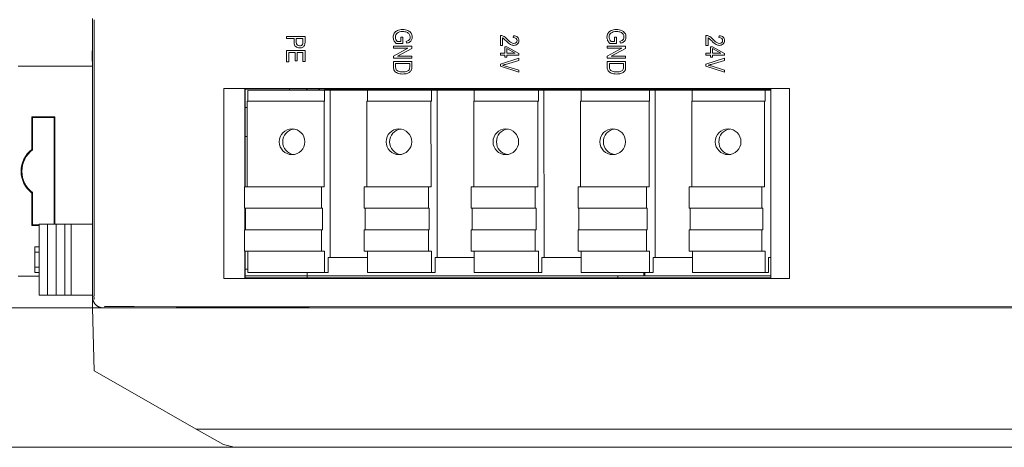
# Model space of a CAD drawing. Header units: millimetres. Extents: x 0 to 1371, y 0 to 297.
# Tile 3 of 9: x 71 to 116, y 184 to 203. Entities that reach past the tile are written whole.
import ezdxf

# ---------------------------------------------------------------- set-up
doc = ezdxf.new("R2010")
doc.units = ezdxf.units.MM
doc.layers.add('1', color=7, linetype='Continuous', true_color=0xffffff)
doc.layers.add('125', color=7, linetype='Continuous', true_color=0xffffff)
doc.layers.add('layer 1', color=7, linetype='Continuous')
doc.styles.add('Tahoma', font='tahoma.ttf')
doc.dimstyles.get("Standard").update_dxf_attribs({"dimtxt": 0.18, "dimasz": 0.18, "dimexe": 0.18, "dimexo": 0.0625, "dimgap": 0.09, "dimtad": 0, "dimtih": 1, "dimtoh": 1, "dimdec": 4, "dimzin": 0, "dimdsep": 46, "dimtxsty": 'Standard', "dimcen": 0.09, "dimadec": 0, "dimazin": 0, "dimtfac": 1, "dimtdec": 4, "dimtofl": 0, "dimtmove": 0, "dimatfit": 3, "dimfxl": 1, "dimtolj": 1, "dimtzin": 0, "dimarcsym": 0})

# ---------------------------------------------------------------- blocks, each defined once
blk = doc.blocks.new('_U0')
at = {"layer": '125', "color": 80, "linetype": 'Continuous', "lineweight": 13}
for p, q in [((73.983, 190.03), (58.472, 190.03)), ((59.722, 187.53), (59.722, 186.03)), ((80.579, 183.53), (58.472, 183.53))]:
    blk.add_line(p, q, dxfattribs=at)
at = {"layer": '125', "color": 80}
for points in [[(60.139, 187.53), (59.305, 187.53), (59.722, 190.03)], [(59.305, 186.03), (60.139, 186.03), (59.722, 183.53)]]:
    blk.add_solid(points, dxfattribs=at)
at = {"layer": 'Defpoints', "color": 0}
for p in [(73.983, 190.03), (59.722, 183.53), (80.579, 183.53)]:
    blk.add_point(p, dxfattribs=at)
at = {"layer": '125', "color": 3, "lineweight": 13, "insert": (56.153, 186.78), "char_height": 3, "attachment_point": 2, "rotation": 90, "style": 'Tahoma'}
blk.add_mtext('\\A1;6.5', dxfattribs=at)
blk = doc.blocks.new('_U7')
at = {"layer": '125', "color": 80, "linetype": 'Continuous', "lineweight": 13}
for p, q in [((73.983, 204.03), (58.61, 204.03)), ((59.86, 192.53), (59.86, 201.53)), ((73.983, 190.03), (58.61, 190.03))]:
    blk.add_line(p, q, dxfattribs=at)
at = {"layer": '125', "color": 80}
for points in [[(60.276, 201.53), (59.443, 201.53), (59.86, 204.03)], [(59.443, 192.53), (60.276, 192.53), (59.86, 190.03)]]:
    blk.add_solid(points, dxfattribs=at)
at = {"layer": 'Defpoints', "color": 0}
for p in [(59.86, 204.03), (73.983, 204.03), (73.983, 190.03)]:
    blk.add_point(p, dxfattribs=at)
at = {"layer": '125', "color": 3, "lineweight": 13, "insert": (56.358, 197.03), "char_height": 3, "attachment_point": 2, "rotation": 90, "style": 'Tahoma'}
blk.add_mtext('\\A1;14{\\H2.000000;%%p0.1}', dxfattribs=at)

msp = doc.modelspace()

# ---------------------------------------------------------------- linework, layer by layer
at = {"layer": '1', "color": 7, "linetype": 'Continuous', "lineweight": 18}
for p, q in [((73.983, 203.53), (73.983, 190.53)), ((74.051, 203.471), (74.051, 190.589)), ((73.966, 201.53), (73.983, 202.53)), ((73.983, 202.53), (73.983, 190.03)), ((73.966, 201.53), (73.983, 201.53)), ((73.983, 201.305), (70.516, 201.305)), ((81.085, 200.242), (80.097, 200.259)), ((80.097, 200.259), (80.097, 191.404)), ((80.097, 200.259), (106.47, 200.259)), ((81.085, 200.242), (81.085, 195.676)), ((81.094, 200.233), (81.085, 200.242)), ((81.094, 195.676), (81.094, 200.233)), ((105.596, 200.233), (81.094, 200.233)), ((84.799, 200.177), (81.211, 200.176)), ((81.211, 199.676), (81.211, 200.176)), ((83.157, 200.233), (83.157, 200.177)), ((83.955, 200.177), (83.955, 200.233)), ((83.987, 200.233), (83.987, 200.177)), ((84.524, 200.177), (84.524, 200.233)), ((84.557, 200.233), (84.557, 200.177)), ((85.059, 200.177), (84.799, 200.177)), ((84.799, 200.177), (84.799, 199.677)), ((86.792, 200.177), (85.059, 200.177)), ((85.06, 192.377), (85.059, 200.177)), ((86.792, 200.177), (86.792, 199.677)), ((89.782, 200.177), (86.792, 200.177)), ((88.141, 200.233), (88.141, 200.177)), ((88.938, 200.177), (88.938, 200.233)), ((88.971, 200.233), (88.971, 200.177)), ((89.508, 200.177), (89.508, 200.233)), ((89.54, 200.233), (89.54, 200.177)), ((90.043, 200.177), (89.782, 200.177)), ((89.782, 200.177), (89.782, 199.677)), ((91.776, 200.178), (90.043, 200.177)), ((90.044, 192.377), (90.043, 200.177)), ((91.776, 200.178), (91.776, 199.678)), ((94.766, 200.178), (91.776, 200.178)), ((93.124, 200.233), (93.124, 200.178)), ((93.922, 200.178), (93.922, 200.233)), ((93.954, 200.233), (93.954, 200.178)), ((94.491, 200.178), (94.491, 200.233)), ((94.524, 200.233), (94.524, 200.178)), ((95.026, 200.178), (94.766, 200.178)), ((94.766, 200.178), (94.766, 199.678)), ((96.759, 200.178), (95.026, 200.178)), ((95.027, 192.378), (95.026, 200.178)), ((99.949, 200.179), (96.759, 200.178)), ((96.759, 200.178), (96.759, 199.678)), ((98.108, 200.233), (98.108, 200.178)), ((98.905, 200.179), (98.905, 200.233)), ((98.938, 200.233), (98.938, 200.179)), ((99.475, 200.179), (99.475, 200.233)), ((99.507, 200.233), (99.507, 200.179)), ((99.683, 200.179), (99.683, 200.233)), ((99.733, 200.179), (99.733, 200.233)), ((100.209, 200.179), (99.949, 200.179)), ((99.949, 200.179), (99.949, 199.679)), ((101.942, 200.179), (100.209, 200.179)), ((100.21, 192.379), (100.209, 200.179)), ((101.221, 200.233), (101.222, 200.179)), ((101.942, 200.179), (101.942, 199.679)), ((105.331, 200.179), (101.942, 200.179)), ((103.49, 200.233), (103.49, 200.179)), ((104.287, 200.179), (104.287, 200.233)), ((104.32, 200.179), (104.32, 200.233)), ((104.857, 200.179), (104.857, 200.233)), ((104.889, 200.179), (104.889, 200.233)), ((105.596, 200.179), (105.331, 200.179)), ((105.331, 199.679), (105.331, 200.179)), ((105.596, 200.233), (105.605, 200.242)), ((105.596, 200.233), (105.596, 191.43)), ((106.47, 200.259), (105.605, 200.242)), ((105.605, 191.42), (105.605, 200.242)), ((106.47, 191.404), (106.47, 200.259)), ((81.094, 199.38), (81.187, 199.38)), ((84.775, 199.677), (81.187, 199.676)), ((81.187, 195.676), (81.187, 199.676)), ((84.799, 199.677), (84.775, 199.677)), ((84.775, 199.677), (84.775, 195.677)), ((86.768, 199.677), (86.769, 195.677)), ((89.758, 199.677), (86.768, 199.677)), ((89.782, 199.677), (89.758, 199.677)), ((89.758, 199.677), (89.759, 195.677)), ((91.751, 199.678), (91.752, 195.678)), ((94.741, 199.678), (91.751, 199.678)), ((94.766, 199.678), (94.741, 199.678)), ((94.741, 199.678), (94.742, 195.678)), ((99.924, 199.679), (96.735, 199.678)), ((96.735, 199.678), (96.735, 195.678)), ((99.949, 199.679), (99.924, 199.679)), ((99.924, 199.679), (99.925, 195.679)), ((101.918, 199.679), (101.918, 195.679)), ((105.306, 199.679), (101.918, 199.679)), ((105.306, 199.679), (105.331, 199.679)), ((105.307, 195.679), (105.306, 199.679)), ((71.148, 198.94), (72.218, 198.94)), ((71.148, 198.94), (71.183, 198.905)), ((71.148, 197.422), (71.148, 198.94)), ((71.183, 198.905), (72.183, 198.905)), ((71.183, 197.405), (71.183, 198.905)), ((72.218, 198.94), (72.183, 198.905)), ((72.183, 198.905), (72.183, 193.93)), ((72.218, 198.94), (72.218, 193.93)), ((81.094, 198.03), (81.187, 198.03)), ((81.065, 195.676), (84.653, 195.677)), ((81.065, 194.676), (81.065, 195.676)), ((84.775, 195.677), (84.653, 195.677)), ((84.653, 195.677), (84.653, 194.677)), ((86.646, 195.677), (86.647, 194.677)), ((86.646, 195.677), (89.637, 195.677)), ((89.759, 195.677), (89.637, 195.677)), ((89.637, 195.677), (89.637, 194.677)), ((91.63, 195.678), (91.63, 194.678)), ((91.63, 195.678), (94.62, 195.678)), ((94.742, 195.678), (94.62, 195.678)), ((94.62, 195.678), (94.62, 194.678)), ((96.613, 195.678), (99.803, 195.679)), ((96.613, 195.678), (96.613, 194.678)), ((99.925, 195.679), (99.803, 195.679)), ((99.803, 195.679), (99.803, 194.679)), ((101.796, 195.679), (101.796, 194.679)), ((101.796, 195.679), (105.185, 195.679)), ((105.185, 195.679), (105.307, 195.679)), ((105.185, 194.679), (105.185, 195.679)), ((71.148, 193.87), (71.148, 195.387)), ((71.183, 193.905), (71.183, 195.405)), ((81.065, 194.676), (84.653, 194.677)), ((81.106, 194.676), (81.065, 194.676)), ((81.085, 194.676), (81.085, 193.676)), ((81.094, 193.676), (81.094, 194.676)), ((81.106, 194.676), (84.694, 194.677)), ((81.106, 193.676), (81.106, 194.676)), ((84.653, 194.677), (84.694, 194.677)), ((84.694, 194.677), (84.694, 193.677)), ((86.647, 194.677), (86.687, 194.677)), ((86.647, 194.677), (89.637, 194.677)), ((86.687, 194.677), (86.687, 193.677)), ((86.687, 194.677), (89.677, 194.677)), ((89.637, 194.677), (89.677, 194.677)), ((89.677, 194.677), (89.677, 193.677)), ((91.63, 194.678), (91.671, 194.678)), ((91.63, 194.678), (94.62, 194.678)), ((91.671, 194.678), (91.671, 193.678)), ((91.671, 194.678), (94.661, 194.678)), ((94.62, 194.678), (94.661, 194.678)), ((94.661, 194.678), (94.661, 193.678)), ((96.613, 194.678), (99.803, 194.679)), ((96.613, 194.678), (96.654, 194.678)), ((96.654, 194.678), (99.844, 194.679)), ((96.654, 194.678), (96.654, 193.678)), ((99.803, 194.679), (99.844, 194.679)), ((99.844, 194.679), (99.844, 193.679)), ((101.796, 194.679), (101.837, 194.679)), ((101.796, 194.679), (105.185, 194.679)), ((101.837, 194.679), (101.837, 193.679)), ((101.837, 194.679), (105.226, 194.679)), ((105.226, 194.679), (105.185, 194.679)), ((105.226, 193.679), (105.226, 194.679)), ((81.106, 194.53), (81.094, 194.53)), ((71.148, 193.87), (71.183, 193.905)), ((71.483, 193.87), (71.148, 193.87)), ((71.483, 193.905), (71.183, 193.905)), ((71.483, 193.93), (71.883, 193.93)), ((71.483, 193.93), (71.483, 190.63)), ((71.883, 193.93), (72.283, 193.93)), ((71.883, 193.93), (71.883, 190.63)), ((72.283, 193.93), (72.683, 193.93)), ((72.283, 193.93), (72.283, 190.63)), ((72.683, 193.93), (72.983, 193.93)), ((72.683, 193.93), (72.683, 190.63)), ((72.983, 193.93), (73.983, 193.93)), ((72.983, 193.93), (72.983, 190.63)), ((81.065, 193.676), (84.653, 193.677)), ((81.065, 192.676), (81.065, 193.676)), ((84.694, 193.677), (84.653, 193.677)), ((84.653, 193.677), (84.653, 192.677)), ((86.647, 193.677), (86.647, 192.677)), ((86.647, 193.677), (89.637, 193.677)), ((89.677, 193.677), (89.637, 193.677)), ((89.637, 193.677), (89.637, 192.677)), ((91.63, 193.678), (91.63, 192.678)), ((91.63, 193.678), (94.62, 193.678)), ((94.661, 193.678), (94.62, 193.678)), ((94.62, 193.678), (94.62, 192.678)), ((96.614, 193.678), (99.803, 193.679)), ((96.614, 193.678), (96.614, 192.678)), ((99.844, 193.679), (99.803, 193.679)), ((99.803, 193.679), (99.803, 192.679)), ((101.796, 193.679), (101.796, 192.679)), ((101.796, 193.679), (105.185, 193.679)), ((105.185, 193.679), (105.226, 193.679)), ((105.185, 192.679), (105.185, 193.679)), ((71.283, 192.88), (71.283, 192.63)), ((71.283, 192.88), (71.483, 192.88)), ((71.283, 192.63), (71.483, 192.63)), ((71.283, 192.63), (71.283, 191.93)), ((81.065, 192.676), (84.653, 192.677)), ((81.212, 192.676), (81.065, 192.676)), ((81.085, 192.676), (81.085, 191.421)), ((81.094, 191.43), (81.094, 192.676)), ((84.8, 192.677), (81.212, 192.676)), ((81.212, 191.676), (81.212, 192.676)), ((84.653, 192.677), (84.8, 192.677)), ((84.8, 192.677), (84.8, 191.677)), ((86.794, 192.377), (84.963, 192.377)), ((84.963, 191.677), (84.963, 192.377)), ((85.06, 192.377), (84.963, 192.377)), ((86.793, 192.377), (85.06, 192.377)), ((86.647, 192.677), (86.793, 192.677)), ((86.647, 192.677), (89.637, 192.677)), ((86.793, 192.677), (86.793, 191.677)), ((89.783, 192.677), (86.793, 192.677)), ((89.637, 192.677), (89.783, 192.677)), ((89.783, 192.677), (89.783, 191.677)), ((91.777, 192.378), (89.946, 192.377)), ((89.946, 191.677), (89.946, 192.377)), ((90.044, 192.377), (89.946, 192.377)), ((91.777, 192.378), (90.044, 192.377)), ((91.63, 192.678), (91.777, 192.678)), ((91.63, 192.678), (94.62, 192.678)), ((91.777, 192.678), (91.777, 191.678)), ((94.767, 192.678), (91.777, 192.678)), ((94.62, 192.678), (94.767, 192.678)), ((94.767, 192.678), (94.767, 191.678)), ((96.76, 192.378), (94.93, 192.378)), ((94.93, 191.678), (94.93, 192.378)), ((95.027, 192.378), (94.93, 192.378)), ((96.76, 192.378), (95.027, 192.378)), ((96.614, 192.678), (99.803, 192.679)), ((96.614, 192.678), (96.76, 192.678)), ((99.95, 192.679), (96.76, 192.678)), ((96.76, 192.678), (96.76, 191.678)), ((99.803, 192.679), (99.95, 192.679)), ((99.95, 192.679), (99.95, 191.679)), ((101.943, 192.379), (100.112, 192.379)), ((100.112, 191.679), (100.112, 192.379)), ((100.21, 192.379), (100.112, 192.379)), ((101.943, 192.379), (100.21, 192.379)), ((101.796, 192.679), (101.943, 192.679)), ((101.796, 192.679), (105.185, 192.679)), ((101.943, 192.679), (101.943, 191.679)), ((105.332, 192.679), (101.943, 192.679)), ((105.332, 192.679), (105.185, 192.679)), ((105.332, 191.679), (105.332, 192.679)), ((105.596, 192.379), (105.494, 192.379)), ((105.494, 192.379), (105.494, 191.679)), ((105.596, 192.379), (105.494, 192.379)), ((71.283, 191.93), (71.283, 191.68)), ((71.283, 191.93), (71.483, 191.93)), ((70.516, 191.505), (71.483, 191.505)), ((71.283, 191.68), (71.483, 191.68)), ((81.085, 191.421), (81.094, 191.43)), ((81.094, 191.83), (81.212, 191.83)), ((83.983, 191.53), (81.094, 191.53)), ((81.094, 191.43), (105.596, 191.43)), ((84.8, 191.677), (81.212, 191.676)), ((81.375, 191.676), (81.212, 191.676)), ((84.963, 191.677), (81.375, 191.676)), ((83.983, 191.53), (83.981, 191.677)), ((83.981, 191.43), (83.983, 191.53)), ((83.983, 191.53), (98.467, 191.53)), ((84.8, 191.677), (84.963, 191.677)), ((86.793, 191.677), (86.956, 191.677)), ((89.783, 191.677), (86.793, 191.677)), ((89.946, 191.677), (86.956, 191.677)), ((89.783, 191.677), (89.946, 191.677)), ((91.777, 191.678), (91.94, 191.678)), ((94.767, 191.678), (91.777, 191.678)), ((94.93, 191.678), (91.94, 191.678)), ((94.767, 191.678), (94.93, 191.678)), ((99.95, 191.679), (96.76, 191.678)), ((96.76, 191.678), (96.923, 191.678)), ((100.112, 191.679), (96.923, 191.678)), ((105.596, 191.53), (98.467, 191.53)), ((98.469, 191.43), (98.467, 191.53)), ((99.683, 191.53), (99.683, 191.679)), ((99.733, 191.53), (99.733, 191.679)), ((99.95, 191.679), (100.112, 191.679)), ((101.943, 191.679), (102.106, 191.679)), ((105.332, 191.679), (101.943, 191.679)), ((105.494, 191.679), (102.106, 191.679)), ((105.494, 191.679), (105.332, 191.679)), ((105.605, 191.42), (105.596, 191.43)), ((80.097, 191.404), (81.085, 191.421)), ((106.47, 191.404), (80.097, 191.404)), ((105.605, 191.42), (106.47, 191.404)), ((71.483, 190.63), (71.883, 190.63)), ((71.883, 190.63), (72.283, 190.63)), ((72.283, 190.63), (72.683, 190.63)), ((72.683, 190.63), (72.983, 190.63)), ((72.983, 190.63), (73.983, 190.63)), ((75.915, 190.099), (147.499, 190.129)), ((84.083, 190.056), (77.883, 190.056)), ((77.883, 190.056), (77.883, 190.042)), ((84.083, 190.042), (84.083, 190.056)), ((73.983, 190.03), (75.82, 190.03)), ((74.06, 187.09), (73.983, 190.03)), ((73.983, 190.03), (74.06, 187.09)), ((147.482, 190.03), (75.82, 190.03)), ((77.883, 190.042), (84.083, 190.042)), ((74.06, 187.09), (75.829, 186.083)), ((78.817, 184.382), (75.829, 186.083)), ((78.817, 184.382), (80.084, 183.661)), ((78.817, 184.382), (147.49, 184.382)), ((80.084, 183.661), (80.579, 183.53)), ((80.579, 183.53), (147.524, 183.53))]:
    msp.add_line(p, q, dxfattribs=at)
for radius, start, end in [(1.285, 127.6523, 232.3477), (1.25, 126.8699, 233.1301)]:
    msp.add_arc((71.933, 196.405), radius, start, end, dxfattribs=at)
for centre in [(83.28, 197.777), (88.263, 197.777), (93.247, 197.778), (98.23, 197.779), (103.612, 197.779)]:
    msp.add_ellipse(centre, major_axis=(0, -0.6), ratio=0.996685, dxfattribs=at)
for centre, start_param in [((83.443, 197.777), 0.136494), ((88.426, 197.777), 0.136397), ((93.409, 197.778), 0.136397), ((98.393, 197.779), 0.136397), ((103.775, 197.779), 0.136397)]:
    msp.add_ellipse(centre, major_axis=(0, 0.6), ratio=0.996685, start_param=start_param, end_param=3.005063, dxfattribs=at)
for points, degree in [([(71.148, 197.422), (71.166, 197.413), (71.183, 197.405)], 2), ([(71.183, 195.405), (71.166, 195.396), (71.148, 195.387)], 2), ([(74.066, 190.437), (74.05, 190.486), (74.042, 190.537), (74.042, 190.588)], 3), ([(74.542, 190.088), (74.542, 190.089), (74.589, 190.091), (74.785, 190.093), (75.089, 190.094), (75.48, 190.096), (75.767, 190.096), (75.92, 190.096)], 3)]:
    msp.add_open_spline(points, degree=degree, dxfattribs=at)
msp.add_rational_spline([(73.983, 190.53), (73.983, 190.237), (74.19, 190.03), (74.483, 190.03)], [1, 0.804744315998, 0.804744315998, 1], degree=3, dxfattribs=at)
at = {"layer": 'layer 1', "lineweight": 9}
for points, knots in [([(88.346, 202.662), (88.346, 202.662), (88.446, 202.662), (88.446, 202.662), (88.446, 202.662), (88.446, 202.662), (88.446, 202.364), (88.446, 202.364), (88.446, 202.364), (88.446, 202.364), (88.128, 202.364), (88.128, 202.364), (88.128, 202.364), (88.083, 202.41), (88.05, 202.457), (88.028, 202.506), (88.028, 202.506), (88.005, 202.555), (87.994, 202.605), (87.994, 202.656), (87.994, 202.656), (87.994, 202.725), (88.011, 202.786), (88.046, 202.84), (88.046, 202.84), (88.08, 202.894), (88.13, 202.937), (88.196, 202.968), (88.196, 202.968), (88.262, 203), (88.341, 203.016), (88.434, 203.016), (88.434, 203.016), (88.528, 203.016), (88.609, 203), (88.679, 202.968), (88.679, 202.968), (88.748, 202.936), (88.8, 202.895), (88.833, 202.844), (88.833, 202.844), (88.866, 202.793), (88.882, 202.732), (88.882, 202.662), (88.882, 202.662), (88.882, 202.61), (88.872, 202.565), (88.853, 202.527), (88.853, 202.527), (88.834, 202.488), (88.807, 202.456), (88.772, 202.431), (88.772, 202.431), (88.736, 202.406), (88.688, 202.387), (88.626, 202.375), (88.626, 202.375), (88.626, 202.375), (88.599, 202.459), (88.599, 202.459), (88.599, 202.459), (88.647, 202.47), (88.684, 202.484), (88.708, 202.502), (88.708, 202.502), (88.732, 202.519), (88.751, 202.541), (88.764, 202.57), (88.764, 202.57), (88.778, 202.598), (88.785, 202.629), (88.785, 202.665), (88.785, 202.665), (88.785, 202.716), (88.772, 202.76), (88.748, 202.797), (88.748, 202.797), (88.723, 202.834), (88.684, 202.863), (88.632, 202.886), (88.632, 202.886), (88.579, 202.908), (88.516, 202.92), (88.44, 202.92), (88.44, 202.92), (88.325, 202.92), (88.239, 202.896), (88.182, 202.847), (88.182, 202.847), (88.125, 202.799), (88.096, 202.737), (88.096, 202.66), (88.096, 202.66), (88.096, 202.623), (88.105, 202.585), (88.122, 202.547), (88.122, 202.547), (88.14, 202.508), (88.161, 202.478), (88.185, 202.455), (88.185, 202.455), (88.185, 202.455), (88.346, 202.455), (88.346, 202.455), (88.346, 202.455), (88.346, 202.455), (88.346, 202.662), (88.346, 202.662)], [0, 0, 0, 0, 0.035714, 0.035714, 0.035714, 0.035714, 0.071429, 0.071429, 0.071429, 0.071429, 0.107143, 0.107143, 0.107143, 0.107143, 0.142857, 0.142857, 0.142857, 0.142857, 0.178571, 0.178571, 0.178571, 0.178571, 0.214286, 0.214286, 0.214286, 0.214286, 0.25, 0.25, 0.25, 0.25, 0.285714, 0.285714, 0.285714, 0.285714, 0.321429, 0.321429, 0.321429, 0.321429, 0.357143, 0.357143, 0.357143, 0.357143, 0.392857, 0.392857, 0.392857, 0.392857, 0.428571, 0.428571, 0.428571, 0.428571, 0.464286, 0.464286, 0.464286, 0.464286, 0.5, 0.5, 0.5, 0.5, 0.535714, 0.535714, 0.535714, 0.535714, 0.571429, 0.571429, 0.571429, 0.571429, 0.607143, 0.607143, 0.607143, 0.607143, 0.642857, 0.642857, 0.642857, 0.642857, 0.678571, 0.678571, 0.678571, 0.678571, 0.714286, 0.714286, 0.714286, 0.714286, 0.75, 0.75, 0.75, 0.75, 0.785714, 0.785714, 0.785714, 0.785714, 0.821429, 0.821429, 0.821429, 0.821429, 0.857143, 0.857143, 0.857143, 0.857143, 0.892857, 0.892857, 0.892857, 0.892857, 0.928571, 0.928571, 0.928571, 0.928571, 1, 1, 1, 1]), ([(98.312, 202.662), (98.312, 202.662), (98.413, 202.662), (98.413, 202.662), (98.413, 202.662), (98.413, 202.662), (98.413, 202.364), (98.413, 202.364), (98.413, 202.364), (98.413, 202.364), (98.095, 202.364), (98.095, 202.364), (98.095, 202.364), (98.05, 202.41), (98.017, 202.457), (97.994, 202.506), (97.994, 202.506), (97.972, 202.555), (97.961, 202.605), (97.961, 202.656), (97.961, 202.656), (97.961, 202.725), (97.978, 202.786), (98.012, 202.84), (98.012, 202.84), (98.047, 202.894), (98.097, 202.937), (98.163, 202.968), (98.163, 202.968), (98.229, 203), (98.308, 203.016), (98.401, 203.016), (98.401, 203.016), (98.494, 203.016), (98.576, 203), (98.646, 202.968), (98.646, 202.968), (98.715, 202.936), (98.766, 202.895), (98.799, 202.844), (98.799, 202.844), (98.832, 202.793), (98.849, 202.732), (98.849, 202.662), (98.849, 202.662), (98.849, 202.61), (98.839, 202.565), (98.82, 202.527), (98.82, 202.527), (98.801, 202.488), (98.774, 202.456), (98.738, 202.431), (98.738, 202.431), (98.703, 202.406), (98.655, 202.387), (98.593, 202.375), (98.593, 202.375), (98.593, 202.375), (98.566, 202.459), (98.566, 202.459), (98.566, 202.459), (98.614, 202.47), (98.65, 202.484), (98.674, 202.502), (98.674, 202.502), (98.698, 202.519), (98.717, 202.541), (98.731, 202.57), (98.731, 202.57), (98.745, 202.598), (98.752, 202.629), (98.752, 202.665), (98.752, 202.665), (98.752, 202.716), (98.739, 202.76), (98.714, 202.797), (98.714, 202.797), (98.69, 202.834), (98.651, 202.863), (98.599, 202.886), (98.599, 202.886), (98.546, 202.908), (98.482, 202.92), (98.407, 202.92), (98.407, 202.92), (98.292, 202.92), (98.206, 202.896), (98.149, 202.847), (98.149, 202.847), (98.091, 202.799), (98.063, 202.737), (98.063, 202.66), (98.063, 202.66), (98.063, 202.623), (98.072, 202.585), (98.089, 202.547), (98.089, 202.547), (98.107, 202.508), (98.128, 202.478), (98.152, 202.455), (98.152, 202.455), (98.152, 202.455), (98.312, 202.455), (98.312, 202.455), (98.312, 202.455), (98.312, 202.455), (98.312, 202.662), (98.312, 202.662)], [0, 0, 0, 0, 0.035714, 0.035714, 0.035714, 0.035714, 0.071429, 0.071429, 0.071429, 0.071429, 0.107143, 0.107143, 0.107143, 0.107143, 0.142857, 0.142857, 0.142857, 0.142857, 0.178571, 0.178571, 0.178571, 0.178571, 0.214286, 0.214286, 0.214286, 0.214286, 0.25, 0.25, 0.25, 0.25, 0.285714, 0.285714, 0.285714, 0.285714, 0.321429, 0.321429, 0.321429, 0.321429, 0.357143, 0.357143, 0.357143, 0.357143, 0.392857, 0.392857, 0.392857, 0.392857, 0.428571, 0.428571, 0.428571, 0.428571, 0.464286, 0.464286, 0.464286, 0.464286, 0.5, 0.5, 0.5, 0.5, 0.535714, 0.535714, 0.535714, 0.535714, 0.571429, 0.571429, 0.571429, 0.571429, 0.607143, 0.607143, 0.607143, 0.607143, 0.642857, 0.642857, 0.642857, 0.642857, 0.678571, 0.678571, 0.678571, 0.678571, 0.714286, 0.714286, 0.714286, 0.714286, 0.75, 0.75, 0.75, 0.75, 0.785714, 0.785714, 0.785714, 0.785714, 0.821429, 0.821429, 0.821429, 0.821429, 0.857143, 0.857143, 0.857143, 0.857143, 0.892857, 0.892857, 0.892857, 0.892857, 0.928571, 0.928571, 0.928571, 0.928571, 1, 1, 1, 1]), ([(83.025, 202.694), (83.025, 202.694), (83.884, 202.694), (83.884, 202.694), (83.884, 202.694), (83.884, 202.694), (83.884, 202.428), (83.884, 202.428), (83.884, 202.428), (83.884, 202.366), (83.879, 202.32), (83.868, 202.29), (83.868, 202.29), (83.853, 202.249), (83.826, 202.217), (83.785, 202.193), (83.785, 202.193), (83.745, 202.169), (83.696, 202.156), (83.637, 202.156), (83.637, 202.156), (83.56, 202.156), (83.497, 202.176), (83.449, 202.216), (83.449, 202.216), (83.4, 202.255), (83.375, 202.323), (83.375, 202.42), (83.375, 202.42), (83.375, 202.42), (83.375, 202.6), (83.375, 202.6), (83.375, 202.6), (83.375, 202.6), (83.025, 202.6), (83.025, 202.6), (83.025, 202.6), (83.025, 202.6), (83.025, 202.694), (83.025, 202.694)], [0, 0, 0, 0, 0.090909, 0.090909, 0.090909, 0.090909, 0.181818, 0.181818, 0.181818, 0.181818, 0.272727, 0.272727, 0.272727, 0.272727, 0.363636, 0.363636, 0.363636, 0.363636, 0.454545, 0.454545, 0.454545, 0.454545, 0.545455, 0.545455, 0.545455, 0.545455, 0.636364, 0.636364, 0.636364, 0.636364, 0.727273, 0.727273, 0.727273, 0.727273, 0.818182, 0.818182, 0.818182, 0.818182, 1, 1, 1, 1]), ([(83.476, 202.6), (83.476, 202.6), (83.476, 202.418), (83.476, 202.418), (83.476, 202.418), (83.476, 202.361), (83.489, 202.319), (83.515, 202.292), (83.515, 202.292), (83.541, 202.266), (83.58, 202.252), (83.633, 202.252), (83.633, 202.252), (83.667, 202.252), (83.696, 202.259), (83.72, 202.272), (83.72, 202.272), (83.744, 202.285), (83.761, 202.301), (83.77, 202.319), (83.77, 202.319), (83.779, 202.338), (83.783, 202.372), (83.783, 202.42), (83.783, 202.42), (83.783, 202.42), (83.783, 202.6), (83.783, 202.6), (83.783, 202.6), (83.783, 202.6), (83.476, 202.6), (83.476, 202.6)], [0, 0, 0, 0, 0.111111, 0.111111, 0.111111, 0.111111, 0.222222, 0.222222, 0.222222, 0.222222, 0.333333, 0.333333, 0.333333, 0.333333, 0.444444, 0.444444, 0.444444, 0.444444, 0.555556, 0.555556, 0.555556, 0.555556, 0.666667, 0.666667, 0.666667, 0.666667, 0.777778, 0.777778, 0.777778, 0.777778, 1, 1, 1, 1]), ([(93.093, 202.273), (93.093, 202.273), (92.992, 202.273), (92.992, 202.273), (92.992, 202.273), (92.992, 202.273), (92.992, 202.741), (92.992, 202.741), (92.992, 202.741), (93.033, 202.742), (93.079, 202.73), (93.13, 202.704), (93.13, 202.704), (93.18, 202.678), (93.24, 202.63), (93.309, 202.56), (93.309, 202.56), (93.39, 202.479), (93.452, 202.426), (93.496, 202.401), (93.496, 202.401), (93.541, 202.376), (93.582, 202.364), (93.62, 202.364), (93.62, 202.364), (93.663, 202.364), (93.699, 202.376), (93.727, 202.402), (93.727, 202.402), (93.754, 202.428), (93.768, 202.459), (93.768, 202.497), (93.768, 202.497), (93.768, 202.537), (93.753, 202.57), (93.724, 202.596), (93.724, 202.596), (93.694, 202.622), (93.651, 202.635), (93.595, 202.635), (93.595, 202.635), (93.595, 202.635), (93.606, 202.724), (93.606, 202.724), (93.606, 202.724), (93.689, 202.718), (93.751, 202.694), (93.792, 202.654), (93.792, 202.654), (93.834, 202.613), (93.855, 202.56), (93.855, 202.494), (93.855, 202.494), (93.855, 202.422), (93.83, 202.367), (93.782, 202.33), (93.782, 202.33), (93.733, 202.293), (93.678, 202.275), (93.617, 202.275), (93.617, 202.275), (93.562, 202.275), (93.51, 202.289), (93.459, 202.318), (93.459, 202.318), (93.409, 202.347), (93.342, 202.402), (93.258, 202.484), (93.258, 202.484), (93.205, 202.535), (93.169, 202.569), (93.15, 202.584), (93.15, 202.584), (93.131, 202.599), (93.112, 202.611), (93.093, 202.621), (93.093, 202.621), (93.093, 202.621), (93.093, 202.273), (93.093, 202.273)], [0, 0, 0, 0, 0.047619, 0.047619, 0.047619, 0.047619, 0.095238, 0.095238, 0.095238, 0.095238, 0.142857, 0.142857, 0.142857, 0.142857, 0.190476, 0.190476, 0.190476, 0.190476, 0.238095, 0.238095, 0.238095, 0.238095, 0.285714, 0.285714, 0.285714, 0.285714, 0.333333, 0.333333, 0.333333, 0.333333, 0.380952, 0.380952, 0.380952, 0.380952, 0.428571, 0.428571, 0.428571, 0.428571, 0.47619, 0.47619, 0.47619, 0.47619, 0.52381, 0.52381, 0.52381, 0.52381, 0.571429, 0.571429, 0.571429, 0.571429, 0.619048, 0.619048, 0.619048, 0.619048, 0.666667, 0.666667, 0.666667, 0.666667, 0.714286, 0.714286, 0.714286, 0.714286, 0.761905, 0.761905, 0.761905, 0.761905, 0.809524, 0.809524, 0.809524, 0.809524, 0.857143, 0.857143, 0.857143, 0.857143, 0.904762, 0.904762, 0.904762, 0.904762, 1, 1, 1, 1]), ([(102.68, 202.274), (102.68, 202.274), (102.579, 202.274), (102.579, 202.274), (102.579, 202.274), (102.579, 202.274), (102.579, 202.741), (102.579, 202.741), (102.579, 202.741), (102.62, 202.742), (102.666, 202.73), (102.717, 202.704), (102.717, 202.704), (102.768, 202.678), (102.828, 202.63), (102.897, 202.561), (102.897, 202.561), (102.977, 202.48), (103.04, 202.427), (103.084, 202.402), (103.084, 202.402), (103.128, 202.377), (103.169, 202.364), (103.207, 202.364), (103.207, 202.364), (103.251, 202.364), (103.287, 202.377), (103.314, 202.402), (103.314, 202.402), (103.342, 202.428), (103.356, 202.46), (103.356, 202.497), (103.356, 202.497), (103.356, 202.538), (103.341, 202.571), (103.311, 202.596), (103.311, 202.596), (103.281, 202.622), (103.238, 202.635), (103.183, 202.635), (103.183, 202.635), (103.183, 202.635), (103.194, 202.724), (103.194, 202.724), (103.194, 202.724), (103.276, 202.718), (103.338, 202.694), (103.38, 202.654), (103.38, 202.654), (103.421, 202.613), (103.442, 202.56), (103.442, 202.494), (103.442, 202.494), (103.442, 202.422), (103.418, 202.368), (103.369, 202.331), (103.369, 202.331), (103.321, 202.294), (103.266, 202.275), (103.204, 202.275), (103.204, 202.275), (103.149, 202.275), (103.097, 202.29), (103.047, 202.319), (103.047, 202.319), (102.996, 202.348), (102.929, 202.403), (102.846, 202.484), (102.846, 202.484), (102.793, 202.536), (102.757, 202.569), (102.738, 202.584), (102.738, 202.584), (102.718, 202.599), (102.699, 202.611), (102.68, 202.621), (102.68, 202.621), (102.68, 202.621), (102.68, 202.274), (102.68, 202.274)], [0, 0, 0, 0, 0.047619, 0.047619, 0.047619, 0.047619, 0.095238, 0.095238, 0.095238, 0.095238, 0.142857, 0.142857, 0.142857, 0.142857, 0.190476, 0.190476, 0.190476, 0.190476, 0.238095, 0.238095, 0.238095, 0.238095, 0.285714, 0.285714, 0.285714, 0.285714, 0.333333, 0.333333, 0.333333, 0.333333, 0.380952, 0.380952, 0.380952, 0.380952, 0.428571, 0.428571, 0.428571, 0.428571, 0.47619, 0.47619, 0.47619, 0.47619, 0.52381, 0.52381, 0.52381, 0.52381, 0.571429, 0.571429, 0.571429, 0.571429, 0.619048, 0.619048, 0.619048, 0.619048, 0.666667, 0.666667, 0.666667, 0.666667, 0.714286, 0.714286, 0.714286, 0.714286, 0.761905, 0.761905, 0.761905, 0.761905, 0.809524, 0.809524, 0.809524, 0.809524, 0.857143, 0.857143, 0.857143, 0.857143, 0.904762, 0.904762, 0.904762, 0.904762, 1, 1, 1, 1]), ([(83.025, 202.035), (83.025, 202.035), (83.884, 202.035), (83.884, 202.035), (83.884, 202.035), (83.884, 202.035), (83.884, 201.527), (83.884, 201.527), (83.884, 201.527), (83.884, 201.527), (83.783, 201.527), (83.783, 201.527), (83.783, 201.527), (83.783, 201.527), (83.783, 201.942), (83.783, 201.942), (83.783, 201.942), (83.783, 201.942), (83.519, 201.942), (83.519, 201.942), (83.519, 201.942), (83.519, 201.942), (83.519, 201.552), (83.519, 201.552), (83.519, 201.552), (83.519, 201.552), (83.419, 201.552), (83.419, 201.552), (83.419, 201.552), (83.419, 201.552), (83.419, 201.942), (83.419, 201.942), (83.419, 201.942), (83.419, 201.942), (83.126, 201.942), (83.126, 201.942), (83.126, 201.942), (83.126, 201.942), (83.126, 201.51), (83.126, 201.51), (83.126, 201.51), (83.126, 201.51), (83.025, 201.51), (83.025, 201.51), (83.025, 201.51), (83.025, 201.51), (83.025, 202.035), (83.025, 202.035)], [0, 0, 0, 0, 0.076923, 0.076923, 0.076923, 0.076923, 0.153846, 0.153846, 0.153846, 0.153846, 0.230769, 0.230769, 0.230769, 0.230769, 0.307692, 0.307692, 0.307692, 0.307692, 0.384615, 0.384615, 0.384615, 0.384615, 0.461538, 0.461538, 0.461538, 0.461538, 0.538462, 0.538462, 0.538462, 0.538462, 0.615385, 0.615385, 0.615385, 0.615385, 0.692308, 0.692308, 0.692308, 0.692308, 0.769231, 0.769231, 0.769231, 0.769231, 0.846154, 0.846154, 0.846154, 0.846154, 1, 1, 1, 1]), ([(88.008, 202.231), (88.008, 202.231), (88.868, 202.231), (88.868, 202.231), (88.868, 202.231), (88.868, 202.231), (88.868, 202.135), (88.868, 202.135), (88.868, 202.135), (88.868, 202.135), (88.191, 201.765), (88.191, 201.765), (88.191, 201.765), (88.191, 201.765), (88.868, 201.765), (88.868, 201.765), (88.868, 201.765), (88.868, 201.765), (88.868, 201.676), (88.868, 201.676), (88.868, 201.676), (88.868, 201.676), (88.008, 201.676), (88.008, 201.676), (88.008, 201.676), (88.008, 201.676), (88.008, 201.771), (88.008, 201.771), (88.008, 201.771), (88.008, 201.771), (88.683, 202.141), (88.683, 202.141), (88.683, 202.141), (88.683, 202.141), (88.008, 202.141), (88.008, 202.141), (88.008, 202.141), (88.008, 202.141), (88.008, 202.231), (88.008, 202.231)], [0, 0, 0, 0, 0.090909, 0.090909, 0.090909, 0.090909, 0.181818, 0.181818, 0.181818, 0.181818, 0.272727, 0.272727, 0.272727, 0.272727, 0.363636, 0.363636, 0.363636, 0.363636, 0.454545, 0.454545, 0.454545, 0.454545, 0.545455, 0.545455, 0.545455, 0.545455, 0.636364, 0.636364, 0.636364, 0.636364, 0.727273, 0.727273, 0.727273, 0.727273, 0.818182, 0.818182, 0.818182, 0.818182, 1, 1, 1, 1]), ([(92.992, 201.905), (92.992, 201.905), (93.197, 201.905), (93.197, 201.905), (93.197, 201.905), (93.197, 201.905), (93.197, 202.21), (93.197, 202.21), (93.197, 202.21), (93.197, 202.21), (93.294, 202.21), (93.294, 202.21), (93.294, 202.21), (93.294, 202.21), (93.851, 201.89), (93.851, 201.89), (93.851, 201.89), (93.851, 201.89), (93.851, 201.818), (93.851, 201.818), (93.851, 201.818), (93.851, 201.818), (93.294, 201.818), (93.294, 201.818), (93.294, 201.818), (93.294, 201.818), (93.294, 201.722), (93.294, 201.722), (93.294, 201.722), (93.294, 201.722), (93.197, 201.722), (93.197, 201.722), (93.197, 201.722), (93.197, 201.722), (93.197, 201.818), (93.197, 201.818), (93.197, 201.818), (93.197, 201.818), (92.992, 201.818), (92.992, 201.818), (92.992, 201.818), (92.992, 201.818), (92.992, 201.905), (92.992, 201.905)], [0, 0, 0, 0, 0.083333, 0.083333, 0.083333, 0.083333, 0.166667, 0.166667, 0.166667, 0.166667, 0.25, 0.25, 0.25, 0.25, 0.333333, 0.333333, 0.333333, 0.333333, 0.416667, 0.416667, 0.416667, 0.416667, 0.5, 0.5, 0.5, 0.5, 0.583333, 0.583333, 0.583333, 0.583333, 0.666667, 0.666667, 0.666667, 0.666667, 0.75, 0.75, 0.75, 0.75, 0.833333, 0.833333, 0.833333, 0.833333, 1, 1, 1, 1]), ([(93.294, 201.905), (93.294, 201.905), (93.682, 201.905), (93.682, 201.905), (93.682, 201.905), (93.682, 201.905), (93.294, 202.124), (93.294, 202.124), (93.294, 202.124), (93.294, 202.124), (93.294, 201.905), (93.294, 201.905)], [0, 0, 0, 0, 0.25, 0.25, 0.25, 0.25, 0.5, 0.5, 0.5, 0.5, 1, 1, 1, 1]), ([(97.975, 202.231), (97.975, 202.231), (98.834, 202.231), (98.834, 202.231), (98.834, 202.231), (98.834, 202.231), (98.834, 202.135), (98.834, 202.135), (98.834, 202.135), (98.834, 202.135), (98.158, 201.765), (98.158, 201.765), (98.158, 201.765), (98.158, 201.765), (98.834, 201.765), (98.834, 201.765), (98.834, 201.765), (98.834, 201.765), (98.834, 201.676), (98.834, 201.676), (98.834, 201.676), (98.834, 201.676), (97.975, 201.676), (97.975, 201.676), (97.975, 201.676), (97.975, 201.676), (97.975, 201.771), (97.975, 201.771), (97.975, 201.771), (97.975, 201.771), (98.65, 202.141), (98.65, 202.141), (98.65, 202.141), (98.65, 202.141), (97.975, 202.141), (97.975, 202.141), (97.975, 202.141), (97.975, 202.141), (97.975, 202.231), (97.975, 202.231)], [0, 0, 0, 0, 0.090909, 0.090909, 0.090909, 0.090909, 0.181818, 0.181818, 0.181818, 0.181818, 0.272727, 0.272727, 0.272727, 0.272727, 0.363636, 0.363636, 0.363636, 0.363636, 0.454545, 0.454545, 0.454545, 0.454545, 0.545455, 0.545455, 0.545455, 0.545455, 0.636364, 0.636364, 0.636364, 0.636364, 0.727273, 0.727273, 0.727273, 0.727273, 0.818182, 0.818182, 0.818182, 0.818182, 1, 1, 1, 1]), ([(102.579, 201.906), (102.579, 201.906), (102.784, 201.906), (102.784, 201.906), (102.784, 201.906), (102.784, 201.906), (102.784, 202.21), (102.784, 202.21), (102.784, 202.21), (102.784, 202.21), (102.882, 202.21), (102.882, 202.21), (102.882, 202.21), (102.882, 202.21), (103.438, 201.891), (103.438, 201.891), (103.438, 201.891), (103.438, 201.891), (103.438, 201.819), (103.438, 201.819), (103.438, 201.819), (103.438, 201.819), (102.882, 201.819), (102.882, 201.819), (102.882, 201.819), (102.882, 201.819), (102.882, 201.723), (102.882, 201.723), (102.882, 201.723), (102.882, 201.723), (102.784, 201.723), (102.784, 201.723), (102.784, 201.723), (102.784, 201.723), (102.784, 201.819), (102.784, 201.819), (102.784, 201.819), (102.784, 201.819), (102.579, 201.819), (102.579, 201.819), (102.579, 201.819), (102.579, 201.819), (102.579, 201.906), (102.579, 201.906)], [0, 0, 0, 0, 0.083333, 0.083333, 0.083333, 0.083333, 0.166667, 0.166667, 0.166667, 0.166667, 0.25, 0.25, 0.25, 0.25, 0.333333, 0.333333, 0.333333, 0.333333, 0.416667, 0.416667, 0.416667, 0.416667, 0.5, 0.5, 0.5, 0.5, 0.583333, 0.583333, 0.583333, 0.583333, 0.666667, 0.666667, 0.666667, 0.666667, 0.75, 0.75, 0.75, 0.75, 0.833333, 0.833333, 0.833333, 0.833333, 1, 1, 1, 1]), ([(102.882, 201.906), (102.882, 201.906), (103.269, 201.906), (103.269, 201.906), (103.269, 201.906), (103.269, 201.906), (102.882, 202.125), (102.882, 202.125), (102.882, 202.125), (102.882, 202.125), (102.882, 201.906), (102.882, 201.906)], [0, 0, 0, 0, 0.25, 0.25, 0.25, 0.25, 0.5, 0.5, 0.5, 0.5, 1, 1, 1, 1]), ([(92.992, 201.396), (92.992, 201.396), (93.851, 201.669), (93.851, 201.669), (93.851, 201.669), (93.851, 201.669), (93.851, 201.568), (93.851, 201.568), (93.851, 201.568), (93.851, 201.568), (93.227, 201.385), (93.227, 201.385), (93.227, 201.385), (93.178, 201.37), (93.132, 201.358), (93.087, 201.348), (93.087, 201.348), (93.134, 201.337), (93.18, 201.324), (93.227, 201.31), (93.227, 201.31), (93.227, 201.31), (93.851, 201.119), (93.851, 201.119), (93.851, 201.119), (93.851, 201.119), (93.851, 201.024), (93.851, 201.024), (93.851, 201.024), (93.851, 201.024), (92.992, 201.3), (92.992, 201.3), (92.992, 201.3), (92.992, 201.3), (92.992, 201.396), (92.992, 201.396)], [0, 0, 0, 0, 0.1, 0.1, 0.1, 0.1, 0.2, 0.2, 0.2, 0.2, 0.3, 0.3, 0.3, 0.3, 0.4, 0.4, 0.4, 0.4, 0.5, 0.5, 0.5, 0.5, 0.6, 0.6, 0.6, 0.6, 0.7, 0.7, 0.7, 0.7, 0.8, 0.8, 0.8, 0.8, 1, 1, 1, 1]), ([(102.579, 201.398), (102.579, 201.398), (103.438, 201.67), (103.438, 201.67), (103.438, 201.67), (103.438, 201.67), (103.438, 201.57), (103.438, 201.57), (103.438, 201.57), (103.438, 201.57), (102.814, 201.386), (102.814, 201.386), (102.814, 201.386), (102.766, 201.372), (102.719, 201.36), (102.674, 201.349), (102.674, 201.349), (102.721, 201.338), (102.768, 201.326), (102.814, 201.312), (102.814, 201.312), (102.814, 201.312), (103.438, 201.121), (103.438, 201.121), (103.438, 201.121), (103.438, 201.121), (103.438, 201.026), (103.438, 201.026), (103.438, 201.026), (103.438, 201.026), (102.579, 201.302), (102.579, 201.302), (102.579, 201.302), (102.579, 201.302), (102.579, 201.398), (102.579, 201.398)], [0, 0, 0, 0, 0.1, 0.1, 0.1, 0.1, 0.2, 0.2, 0.2, 0.2, 0.3, 0.3, 0.3, 0.3, 0.4, 0.4, 0.4, 0.4, 0.5, 0.5, 0.5, 0.5, 0.6, 0.6, 0.6, 0.6, 0.7, 0.7, 0.7, 0.7, 0.8, 0.8, 0.8, 0.8, 1, 1, 1, 1]), ([(88.008, 201.519), (88.008, 201.519), (88.868, 201.519), (88.868, 201.519), (88.868, 201.519), (88.868, 201.519), (88.868, 201.276), (88.868, 201.276), (88.868, 201.276), (88.868, 201.216), (88.862, 201.17), (88.852, 201.139), (88.852, 201.139), (88.838, 201.098), (88.813, 201.063), (88.777, 201.033), (88.777, 201.033), (88.74, 201.003), (88.695, 200.979), (88.639, 200.962), (88.639, 200.962), (88.584, 200.946), (88.518, 200.937), (88.443, 200.937), (88.443, 200.937), (88.345, 200.937), (88.263, 200.951), (88.195, 200.98), (88.195, 200.98), (88.127, 201.008), (88.079, 201.045), (88.051, 201.09), (88.051, 201.09), (88.023, 201.134), (88.008, 201.193), (88.008, 201.265), (88.008, 201.265), (88.008, 201.265), (88.008, 201.519), (88.008, 201.519)], [0, 0, 0, 0, 0.090909, 0.090909, 0.090909, 0.090909, 0.181818, 0.181818, 0.181818, 0.181818, 0.272727, 0.272727, 0.272727, 0.272727, 0.363636, 0.363636, 0.363636, 0.363636, 0.454545, 0.454545, 0.454545, 0.454545, 0.545455, 0.545455, 0.545455, 0.545455, 0.636364, 0.636364, 0.636364, 0.636364, 0.727273, 0.727273, 0.727273, 0.727273, 0.818182, 0.818182, 0.818182, 0.818182, 1, 1, 1, 1]), ([(88.109, 201.426), (88.109, 201.426), (88.109, 201.276), (88.109, 201.276), (88.109, 201.276), (88.109, 201.215), (88.119, 201.17), (88.139, 201.138), (88.139, 201.138), (88.159, 201.107), (88.19, 201.083), (88.234, 201.067), (88.234, 201.067), (88.293, 201.044), (88.362, 201.033), (88.444, 201.033), (88.444, 201.033), (88.531, 201.033), (88.6, 201.045), (88.65, 201.069), (88.65, 201.069), (88.7, 201.092), (88.733, 201.122), (88.75, 201.16), (88.75, 201.16), (88.761, 201.184), (88.767, 201.224), (88.767, 201.278), (88.767, 201.278), (88.767, 201.278), (88.767, 201.426), (88.767, 201.426), (88.767, 201.426), (88.767, 201.426), (88.109, 201.426), (88.109, 201.426)], [0, 0, 0, 0, 0.1, 0.1, 0.1, 0.1, 0.2, 0.2, 0.2, 0.2, 0.3, 0.3, 0.3, 0.3, 0.4, 0.4, 0.4, 0.4, 0.5, 0.5, 0.5, 0.5, 0.6, 0.6, 0.6, 0.6, 0.7, 0.7, 0.7, 0.7, 0.8, 0.8, 0.8, 0.8, 1, 1, 1, 1]), ([(97.975, 201.519), (97.975, 201.519), (98.834, 201.519), (98.834, 201.519), (98.834, 201.519), (98.834, 201.519), (98.834, 201.276), (98.834, 201.276), (98.834, 201.276), (98.834, 201.216), (98.829, 201.17), (98.819, 201.139), (98.819, 201.139), (98.805, 201.098), (98.78, 201.063), (98.744, 201.033), (98.744, 201.033), (98.707, 201.003), (98.661, 200.979), (98.606, 200.962), (98.606, 200.962), (98.551, 200.946), (98.485, 200.937), (98.409, 200.937), (98.409, 200.937), (98.312, 200.937), (98.23, 200.951), (98.162, 200.98), (98.162, 200.98), (98.094, 201.008), (98.046, 201.045), (98.018, 201.09), (98.018, 201.09), (97.989, 201.134), (97.975, 201.193), (97.975, 201.265), (97.975, 201.265), (97.975, 201.265), (97.975, 201.519), (97.975, 201.519)], [0, 0, 0, 0, 0.090909, 0.090909, 0.090909, 0.090909, 0.181818, 0.181818, 0.181818, 0.181818, 0.272727, 0.272727, 0.272727, 0.272727, 0.363636, 0.363636, 0.363636, 0.363636, 0.454545, 0.454545, 0.454545, 0.454545, 0.545455, 0.545455, 0.545455, 0.545455, 0.636364, 0.636364, 0.636364, 0.636364, 0.727273, 0.727273, 0.727273, 0.727273, 0.818182, 0.818182, 0.818182, 0.818182, 1, 1, 1, 1]), ([(98.076, 201.426), (98.076, 201.426), (98.076, 201.276), (98.076, 201.276), (98.076, 201.276), (98.076, 201.215), (98.086, 201.17), (98.106, 201.138), (98.106, 201.138), (98.125, 201.107), (98.157, 201.083), (98.201, 201.067), (98.201, 201.067), (98.259, 201.044), (98.329, 201.033), (98.411, 201.033), (98.411, 201.033), (98.498, 201.033), (98.567, 201.045), (98.616, 201.069), (98.616, 201.069), (98.666, 201.092), (98.7, 201.122), (98.717, 201.16), (98.717, 201.16), (98.728, 201.184), (98.734, 201.224), (98.734, 201.278), (98.734, 201.278), (98.734, 201.278), (98.734, 201.426), (98.734, 201.426), (98.734, 201.426), (98.734, 201.426), (98.076, 201.426), (98.076, 201.426)], [0, 0, 0, 0, 0.1, 0.1, 0.1, 0.1, 0.2, 0.2, 0.2, 0.2, 0.3, 0.3, 0.3, 0.3, 0.4, 0.4, 0.4, 0.4, 0.5, 0.5, 0.5, 0.5, 0.6, 0.6, 0.6, 0.6, 0.7, 0.7, 0.7, 0.7, 0.8, 0.8, 0.8, 0.8, 1, 1, 1, 1])]:
    msp.add_open_spline(points, degree=3, knots=knots, dxfattribs=at)

# ---------------------------------------------------------------- dimensions: what is measured, and where the dimension line sits
at = {"layer": '125', "color": 3, "linetype": 'Continuous', "lineweight": 13}
for base, p2, override, picture, middle in [((59.86, 204.03), (73.983, 204.03), {"dimtxt": 3, "dimasz": 2.5, "dimexe": 1.25, "dimexo": 0, "dimgap": 0.45, "dimtad": 1, "dimtih": 0, "dimtoh": 0, "dimdec": 1, "dimzin": 8, "dimtxsty": 'Tahoma', "dimsah": 1, "dimclrd": 80, "dimclre": 80, "dimclrt": 3, "dimtol": 1, "dimtp": 0.1, "dimtm": 0.1, "dimtfac": 0.666667, "dimtdec": 2, "dimtofl": 1, "dimatfit": 2, "dimtzin": 8, "dimlwd": 13, "dimlwe": 13}, '_U7', (59.86, 197.03)), ((59.722, 183.53), (80.579, 183.53), {"dimtxt": 3, "dimasz": 2.5, "dimexe": 1.25, "dimexo": 0, "dimgap": 0.45, "dimtad": 1, "dimtih": 0, "dimtoh": 0, "dimdec": 2, "dimlfac": 1, "dimzin": 8, "dimdsep": 46, "dimlunit": 2, "dimtxsty": 'Tahoma', "dimsah": 1, "dimse1": 0, "dimse2": 0, "dimsd1": 0, "dimsd2": 0, "dimclrd": 80, "dimclre": 80, "dimclrt": 3, "dimtol": 0, "dimtm": -0.05, "dimtfac": 0.666667, "dimtdec": 2, "dimtofl": 1, "dimtmove": 0, "dimatfit": 2, "dimtzin": 8, "dimlwd": 13, "dimlwe": 13}, '_U0', (59.722, 186.78))]:
    dim = msp.add_linear_dim(base=base, p1=(73.983, 190.03), p2=p2, angle=90, dimstyle='Standard', override=override, dxfattribs=at)
    dim.commit()
    dim.dimension.update_dxf_attribs({"geometry": picture, "text_midpoint": middle, "dimtype": 160})

doc.saveas('drawing.dxf')
